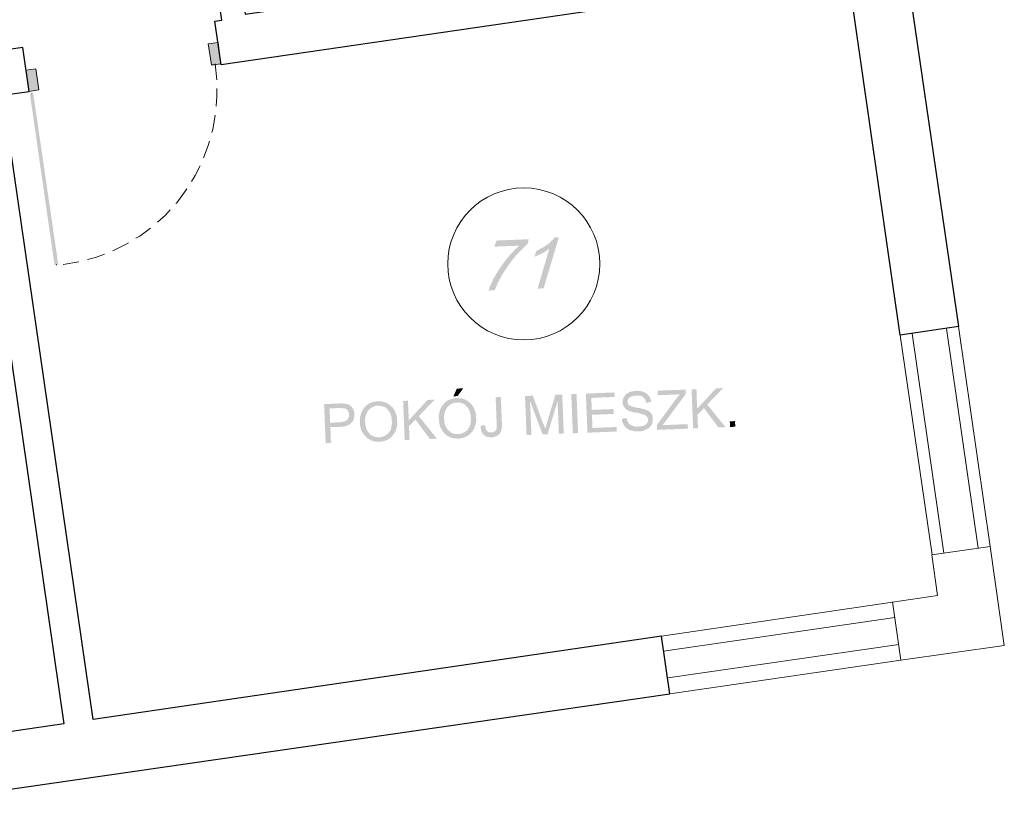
# Model space of a CAD drawing. Header units: millimetres. Extents: x -1147 to 4913, y -2332 to 921.
# Tile 6 of 119: x 206 to 760, y -1622 to -1178. Entities that reach past the tile are written whole.
import ezdxf

# ---------------------------------------------------------------- set-up
doc = ezdxf.new("R2010")
doc.units = ezdxf.units.MM
doc.header["$LTSCALE"] = 0.2
doc.layers.add('A-ściany', color=140, linetype='Continuous')
doc.layers.add('C00-00-00', color=7, linetype='Continuous')

msp = doc.modelspace()

# ---------------------------------------------------------------- hatches: boundary and pattern name
at = {"layer": 'C00-00-00'}
h = msp.add_hatch(color=256, dxfattribs=at)
h.dxf.hatch_style = 2
h.paths.add_polyline_path([(314.215, -1203.646), (317.964, -1190.997), (312.472, -1191.852)])
h = msp.add_hatch(color=256, dxfattribs=at)
h.dxf.hatch_style = 2
h.paths.add_polyline_path([(314.215, -1203.646), (319.512, -1203.007), (317.964, -1190.997)])
h = msp.add_hatch(color=256, dxfattribs=at)
h.dxf.hatch_style = 2
h.paths.add_polyline_path([(211.652, -1218.573), (215.401, -1205.924), (209.9, -1206.567)])
h = msp.add_hatch(color=256, dxfattribs=at)
h.dxf.hatch_style = 2
h.paths.add_polyline_path([(211.652, -1218.573), (217.144, -1217.718), (215.401, -1205.924)])
h = msp.add_hatch(color=256, dxfattribs=at)
h.dxf.hatch_style = 2
h.paths.add_polyline_path([(212.161, -1220.038), (214.032, -1219.75), (225.978, -1316.289)])
h = msp.add_hatch(color=256, dxfattribs=at)
h.dxf.hatch_style = 2
h.paths.add_polyline_path([(225.978, -1316.289), (214.032, -1219.75), (212.161, -1220.038)])
h = msp.add_hatch(color=256, dxfattribs=at)
h.dxf.hatch_style = 2
h.paths.add_polyline_path([(214.032, -1219.75), (225.978, -1316.289), (228.095, -1315.995)])
h = msp.add_hatch(color=256, dxfattribs=at)
h.dxf.hatch_style = 2
h.paths.add_polyline_path([(228.095, -1315.995), (225.978, -1316.289), (214.032, -1219.75)])
h = msp.add_hatch(color=256, dxfattribs=at)
h.dxf.hatch_style = 2
h.paths.add_polyline_path([(509.623, -1300.649), (507.293, -1300.743), (507.097, -1300.963), (506.51, -1301.622), (506.077, -1302.065), (505.685, -1302.502), (505.048, -1302.953), (504.665, -1303.603), (504.069, -1304.053), (503.432, -1304.5), (502.836, -1304.95), (502.199, -1305.397), (501.562, -1305.849), (500.762, -1306.303), (500.125, -1306.754), (499.316, -1306.995), (504.197, -1307.225), (497.642, -1329.517), (501.035, -1329.381)])
h = msp.add_hatch(color=256, dxfattribs=at)
h.dxf.hatch_style = 2
h.paths.add_polyline_path([(492.719, -1301.754), (474.531, -1302.486), (473.4, -1305.921), (487.378, -1305.359), (486.741, -1305.806), (486.349, -1306.247), (485.721, -1306.907), (485.125, -1307.357), (484.733, -1307.794), (484.105, -1308.454), (483.713, -1308.896), (483.085, -1309.556), (482.497, -1310.214), (482.064, -1310.657), (481.477, -1311.315), (481.053, -1311.967), (480.457, -1312.416), (480.033, -1313.068), (479.649, -1313.718), (479.062, -1314.38), (478.638, -1315.032), (478.05, -1315.69), (477.626, -1316.341), (477.243, -1316.991), (476.655, -1317.654), (476.436, -1318.297), (475.848, -1318.955), (475.465, -1319.605), (475.049, -1320.469), (474.462, -1321.127), (474.046, -1321.991), (473.663, -1322.646), (473.28, -1323.295), (472.855, -1323.947), (472.481, -1324.81), (472.302, -1325.455), (471.878, -1326.107), (471.495, -1326.757), (471.316, -1327.399), (470.892, -1328.05), (470.713, -1328.696), (470.534, -1329.338), (470.355, -1329.979), (470.176, -1330.621), (473.569, -1330.485), (473.748, -1329.843), (474.131, -1329.193), (474.31, -1328.551), (474.734, -1327.896), (474.904, -1327.041), (475.287, -1326.392), (475.711, -1325.74), (475.89, -1325.098), (476.273, -1324.448), (476.657, -1323.794), (477.072, -1322.93), (477.455, -1322.28), (477.839, -1321.63), (478.263, -1320.975), (478.646, -1320.325), (479.029, -1319.675), (479.453, -1319.023), (480.041, -1318.365), (480.456, -1317.501), (480.84, -1316.847), (481.468, -1316.187), (481.459, -1315.974), (482.047, -1315.316), (482.43, -1314.666), (483.059, -1314.006), (483.442, -1313.357), (484.07, -1312.693), (484.462, -1312.255), (485.09, -1311.591), (485.474, -1310.941), (486.102, -1310.282), (486.698, -1309.832), (487.081, -1309.182), (487.718, -1308.735), (488.102, -1308.081), (488.739, -1307.633), (489.326, -1306.975), (489.759, -1306.532), (490.355, -1306.086), (490.983, -1305.427), (491.375, -1304.985), (492.012, -1304.538)])
h = msp.add_hatch(color=256, dxfattribs=at)
h.dxf.hatch_style = 2
h.paths.add_polyline_path([(499.316, -1306.995), (498.679, -1307.447), (497.838, -1307.902), (497.029, -1308.148), (495.898, -1311.583), (496.102, -1311.574), (496.707, -1311.337), (497.548, -1310.882), (498.398, -1310.635), (498.994, -1310.185), (499.844, -1309.942), (500.44, -1309.492), (501.085, -1309.254), (501.681, -1308.808), (502.523, -1308.348), (502.955, -1307.909), (503.551, -1307.46), (504.197, -1307.225)])
h = msp.add_hatch(color=256, dxfattribs=at)
h.dxf.hatch_style = 2
h.paths.add_polyline_path([(455.849, -1385.641), (452.252, -1385.785), (450.297, -1390.101), (452.627, -1390.007)])
h = msp.add_hatch(color=256, dxfattribs=at)
h.dxf.hatch_style = 2
h.paths.add_polyline_path([(494.989, -1389.786), (490.575, -1389.964), (491.459, -1411.961), (494.197, -1411.851), (493.449, -1393.238), (493.653, -1393.23)])
h = msp.add_hatch(color=256, dxfattribs=at)
h.dxf.hatch_style = 2
h.paths.add_polyline_path([(494.989, -1389.786), (493.653, -1393.23), (500.533, -1411.596), (501.876, -1408.365), (501.868, -1408.153), (501.655, -1407.948), (501.629, -1407.315), (501.4, -1406.69), (501.17, -1406.06), (500.686, -1405.232)])
h = msp.add_hatch(color=256, dxfattribs=at)
h.dxf.hatch_style = 2
h.paths.add_polyline_path([(511.501, -1389.122), (507.7, -1389.275), (502.999, -1404.718), (503.007, -1404.93), (502.828, -1405.572), (502.65, -1406.214), (502.471, -1406.855), (502.292, -1407.501), (502.105, -1407.93), (501.876, -1408.365), (500.533, -1411.596), (503.271, -1411.486), (508.907, -1392.829)])
h = msp.add_hatch(color=256, dxfattribs=at)
h.dxf.hatch_style = 2
h.paths.add_polyline_path([(511.501, -1389.122), (508.907, -1392.829), (509.647, -1411.23), (512.385, -1411.12)])
h = msp.add_hatch(color=256, dxfattribs=at)
h.dxf.hatch_style = 2
h.paths.add_polyline_path([(520.437, -1410.796), (519.553, -1388.8), (516.593, -1388.919), (517.477, -1410.915)])
h = msp.add_hatch(color=256, dxfattribs=at)
h.dxf.hatch_style = 2
h.paths.add_polyline_path([(540.888, -1387.941), (524.825, -1388.587), (525.71, -1410.584), (542.222, -1409.92), (542.12, -1407.382), (528.55, -1407.928), (528.253, -1400.526), (540.514, -1400.033), (540.404, -1397.282), (528.142, -1397.775), (527.87, -1391.007), (540.99, -1390.479)])
h = msp.add_hatch(color=256, dxfattribs=at)
h.dxf.hatch_style = 2
h.paths.add_polyline_path([(552.928, -1387.035), (552.315, -1387.06), (551.465, -1387.307), (550.811, -1387.333), (550.411, -1387.558), (549.757, -1387.584), (549.153, -1387.822), (548.752, -1388.051), (548.32, -1388.49), (547.715, -1388.727), (547.274, -1388.957), (547.078, -1389.178), (546.687, -1389.616), (546.508, -1390.257), (546.075, -1390.7), (545.888, -1391.13), (545.709, -1391.771), (545.522, -1392.205), (545.624, -1394.743), (545.853, -1395.368), (546.075, -1395.785), (546.55, -1396.4), (546.771, -1396.813), (547.197, -1397.222), (547.614, -1397.418), (547.868, -1397.616), (548.294, -1398.025), (548.915, -1398.213), (549.373, -1398.403), (549.995, -1398.591), (550.657, -1398.777), (551.279, -1398.965), (551.941, -1399.148), (552.808, -1399.326), (553.626, -1399.293), (554.288, -1399.479), (554.91, -1399.667), (555.572, -1399.849), (556.194, -1400.037), (556.856, -1400.223), (557.273, -1400.415), (557.723, -1400.397), (558.14, -1400.593), (558.353, -1400.797), (558.779, -1401.202), (559.245, -1401.609), (559.467, -1402.022), (559.697, -1402.651), (559.756, -1404.131), (559.569, -1404.56), (559.186, -1405.214), (558.753, -1405.653), (558.361, -1406.095), (557.961, -1406.323), (557.52, -1406.55), (556.915, -1406.787), (556.466, -1406.805), (555.861, -1407.042), (554.39, -1407.102), (547.205, -1407.599), (547.631, -1408.008), (547.844, -1408.212), (548.302, -1408.403), (548.719, -1408.599), (549.145, -1409.007), (549.603, -1409.198), (550.224, -1409.386), (550.633, -1409.369), (551.295, -1409.555), (551.958, -1409.742), (552.571, -1409.717), (553.233, -1409.899), (555.767, -1409.797), (556.372, -1409.564), (557.026, -1409.538), (557.426, -1409.309), (558.072, -1409.07), (558.676, -1408.833), (559.077, -1408.608), (559.518, -1408.377), (560.122, -1408.14), (560.555, -1407.701), (560.946, -1407.26), (561.338, -1406.822), (561.762, -1406.171), (561.95, -1405.737), (562.137, -1405.308), (562.316, -1404.662), (562.495, -1404.021), (562.41, -1401.903), (562.18, -1401.278), (562.163, -1400.857), (561.933, -1400.228), (561.507, -1399.823), (561.286, -1399.411), (560.819, -1399.004), (560.394, -1398.599), (559.722, -1398.2), (559.305, -1398.004), (558.643, -1397.822), (558.226, -1397.626), (557.808, -1397.43), (557.35, -1397.235), (556.737, -1397.26), (556.32, -1397.068), (555.658, -1396.882), (555.036, -1396.694), (554.382, -1396.72), (553.515, -1396.542), (552.689, -1396.366), (551.822, -1396.188), (551.16, -1396.002), (550.743, -1395.806), (550.08, -1395.624), (549.663, -1395.428), (549.45, -1395.223), (549.246, -1395.232), (548.779, -1394.825), (548.558, -1394.412), (548.328, -1393.787), (548.302, -1393.149), (548.277, -1392.516), (548.464, -1392.086), (548.643, -1391.445), (549.076, -1391.001), (549.476, -1390.772), (549.672, -1390.556), (550.113, -1390.325), (550.718, -1390.088), (551.167, -1390.07), (551.772, -1389.833), (553.243, -1389.774), (559.815, -1389.301), (559.348, -1388.894), (558.923, -1388.489), (558.718, -1388.497), (558.252, -1388.09), (557.835, -1387.898), (557.213, -1387.71), (556.755, -1387.516), (556.133, -1387.328), (555.471, -1387.146), (554.204, -1387.197), (553.582, -1387.009)])
h = msp.add_hatch(color=256, dxfattribs=at)
h.dxf.hatch_style = 2
h.paths.add_polyline_path([(559.815, -1389.301), (553.243, -1389.774), (554.96, -1389.705), (555.581, -1389.893), (556.039, -1390.087), (556.661, -1390.275), (557.087, -1390.679), (557.553, -1391.086), (557.775, -1391.499), (558.2, -1391.908), (558.43, -1392.533), (558.447, -1392.954), (558.726, -1393.79), (561.448, -1393.259), (561.414, -1392.413), (561.184, -1391.788), (560.954, -1391.158), (560.692, -1390.747), (560.462, -1390.122), (560.241, -1389.705)])
h = msp.add_hatch(color=256, dxfattribs=at)
h.dxf.hatch_style = 2
h.paths.add_polyline_path([(580.861, -1386.334), (565.207, -1386.963), (565.309, -1389.501), (577.57, -1389.009), (577.383, -1389.442), (576.991, -1389.879), (576.6, -1390.321), (576.167, -1390.76), (575.963, -1390.768), (575.588, -1391.63), (575.351, -1391.853), (564.713, -1406.261), (564.824, -1409.012), (582.195, -1408.313), (582.093, -1405.775), (567.91, -1406.345), (569.313, -1404.594), (580.963, -1388.872)])
h = msp.add_hatch(color=256, dxfattribs=at)
h.dxf.hatch_style = 2
h.paths.add_polyline_path([(586.991, -1386.088), (584.253, -1386.198), (585.137, -1408.195), (587.876, -1408.085), (587.434, -1397.086)])
h = msp.add_hatch(color=256, dxfattribs=at)
h.dxf.hatch_style = 2
h.paths.add_polyline_path([(602.032, -1385.483), (597.986, -1385.646), (587.434, -1397.086), (587.57, -1400.47), (591.226, -1396.721), (593.071, -1394.743)])
h = msp.add_hatch(color=256, dxfattribs=at)
h.dxf.hatch_style = 2
h.paths.add_polyline_path([(385.861, -1394.173), (377.605, -1394.505), (378.489, -1416.502), (381.473, -1416.382), (381.115, -1407.497), (388.309, -1407.208), (388.914, -1406.975), (389.567, -1406.948), (390.172, -1406.711), (390.817, -1406.472), (391.218, -1406.247), (391.659, -1406.017), (392.263, -1405.78), (392.459, -1405.559), (392.892, -1405.12), (393.283, -1404.678), (381.014, -1404.963), (380.69, -1396.923), (393.361, -1396.414), (392.926, -1395.797), (392.501, -1395.392), (392.043, -1395.198), (391.625, -1395.002), (391.2, -1394.597), (390.537, -1394.411), (389.883, -1394.437), (389.262, -1394.249), (388.403, -1394.284), (387.986, -1394.088), (386.719, -1394.139)])
h = msp.add_hatch(color=256, dxfattribs=at)
h.dxf.hatch_style = 2
h.paths.add_polyline_path([(401.183, -1395.465), (400.75, -1395.904), (400.358, -1396.346), (400.162, -1396.566), (399.771, -1397.004), (399.542, -1397.439), (399.151, -1397.876), (398.963, -1398.309), (398.785, -1398.951), (398.352, -1399.39), (398.377, -1400.024), (398.19, -1400.457), (398.011, -1401.099), (397.832, -1401.744), (397.858, -1402.378), (397.679, -1403.02), (397.815, -1406.404), (398.045, -1407.029), (398.07, -1407.663), (398.3, -1408.292), (398.317, -1408.713), (398.547, -1409.338), (398.777, -1409.964), (399.244, -1410.371), (399.473, -1410.996), (399.695, -1411.413), (400.121, -1411.821), (400.587, -1412.224), (400.817, -1412.85), (401.021, -1412.841), (401.447, -1413.25), (401.914, -1413.653), (402.34, -1414.062), (403.002, -1414.244), (403.428, -1414.652), (403.845, -1414.849), (404.507, -1415.031), (404.925, -1415.227), (405.587, -1415.413), (406.209, -1415.601), (407.476, -1415.55), (408.138, -1415.732), (409.405, -1415.681), (410.01, -1415.448), (411.277, -1415.397), (411.718, -1415.167), (412.322, -1414.929), (412.968, -1414.691), (413.368, -1414.466), (413.809, -1414.235), (414.405, -1413.785), (414.805, -1413.56), (415.238, -1413.117), (408.445, -1413.178), (407.832, -1413.202), (407.169, -1413.02), (406.556, -1413.045), (405.894, -1412.858), (405.476, -1412.662), (404.814, -1412.48), (404.388, -1412.072), (403.971, -1411.875), (403.505, -1411.473), (403.079, -1411.064), (403.07, -1410.851), (402.604, -1410.448), (402.178, -1410.04), (401.957, -1409.627), (401.735, -1409.21), (401.505, -1408.585), (401.235, -1407.961), (401.013, -1407.544), (400.988, -1406.911), (400.758, -1406.286), (400.63, -1403.114), (400.809, -1402.472), (400.784, -1401.835), (400.963, -1401.193), (401.191, -1400.758), (401.37, -1400.116), (401.557, -1399.687), (401.744, -1399.254), (401.932, -1398.825), (402.364, -1398.381), (402.552, -1397.952), (402.747, -1397.731), (403.139, -1397.294), (403.58, -1397.063), (403.972, -1396.622), (404.372, -1396.397), (405.018, -1396.158), (405.418, -1395.929), (406.063, -1395.69), (406.668, -1395.457), (407.935, -1395.406)])
h = msp.add_hatch(color=256, dxfattribs=at)
h.dxf.hatch_style = 2
h.paths.add_polyline_path([(407.833, -1392.868), (407.015, -1392.901), (406.37, -1393.14), (405.757, -1393.165), (405.111, -1393.399), (404.703, -1393.416), (404.057, -1393.655), (403.453, -1393.892), (403.012, -1394.122), (402.407, -1394.355), (401.975, -1394.799), (401.574, -1395.028), (401.183, -1395.465), (407.935, -1395.406), (408.589, -1395.38), (409.21, -1395.564), (409.864, -1395.538), (410.282, -1395.734), (410.944, -1395.92), (411.361, -1396.116), (412.024, -1396.298), (412.449, -1396.707), (412.875, -1397.111), (413.342, -1397.518), (413.563, -1397.931), (413.989, -1398.34), (414.21, -1398.753), (414.472, -1399.168), (414.907, -1399.785), (414.924, -1400.206), (415.154, -1400.835), (415.383, -1401.461), (415.409, -1402.094), (415.639, -1402.723), (415.741, -1405.262), (415.562, -1405.903), (415.588, -1406.537), (415.409, -1407.179), (415.426, -1407.604), (415.247, -1408.245), (415.059, -1408.675), (414.88, -1409.316), (414.448, -1409.759), (414.261, -1410.193), (413.869, -1410.63), (413.877, -1410.843), (413.445, -1411.286), (412.84, -1411.519), (412.449, -1411.96), (412.008, -1412.191), (411.403, -1412.424), (410.962, -1412.655), (410.357, -1412.892), (409.712, -1413.127), (408.445, -1413.178), (415.238, -1413.117), (415.63, -1412.68), (416.021, -1412.238), (416.454, -1411.799), (416.846, -1411.358), (417.033, -1410.929), (417.466, -1410.486), (417.645, -1409.844), (417.832, -1409.411), (418.011, -1408.769), (418.198, -1408.34), (418.418, -1407.692), (418.597, -1407.05), (418.571, -1406.417), (418.75, -1405.775), (418.673, -1403.871), (418.597, -1401.966), (418.367, -1401.341), (418.342, -1400.707), (418.112, -1400.078), (417.849, -1399.667), (417.62, -1399.041), (417.39, -1398.412), (417.168, -1397.999), (416.947, -1397.586), (416.472, -1396.967), (416.251, -1396.554), (415.825, -1396.145), (415.358, -1395.743), (414.932, -1395.334), (414.507, -1394.929), (414.04, -1394.526), (413.419, -1394.339), (412.993, -1393.93), (412.535, -1393.74), (411.913, -1393.552), (411.455, -1393.357), (410.833, -1393.169), (410.171, -1392.987), (409.108, -1393.03), (408.487, -1392.842)])
h = msp.add_hatch(color=256, dxfattribs=at)
h.dxf.hatch_style = 2
h.paths.add_polyline_path([(424.771, -1392.609), (422.032, -1392.719), (422.917, -1414.716), (425.655, -1414.606), (425.213, -1403.608)])
h = msp.add_hatch(color=256, dxfattribs=at)
h.dxf.hatch_style = 2
h.paths.add_polyline_path([(439.812, -1392.004), (435.765, -1392.167), (425.213, -1403.608), (425.349, -1406.992), (429.006, -1403.242), (430.85, -1401.265)])
h = msp.add_hatch(color=256, dxfattribs=at)
h.dxf.hatch_style = 2
h.paths.add_polyline_path([(445.569, -1393.681), (445.178, -1394.118), (444.786, -1394.559), (444.59, -1394.78), (444.158, -1395.219), (443.97, -1395.653), (443.578, -1396.09), (443.391, -1396.523), (443.171, -1397.167), (442.78, -1397.604), (442.805, -1398.238), (442.618, -1398.671), (442.439, -1399.313), (442.219, -1399.96), (442.245, -1400.594), (442.066, -1401.235), (442.202, -1404.619), (442.432, -1405.245), (442.457, -1405.878), (442.728, -1406.506), (442.745, -1406.927), (442.975, -1407.552), (443.205, -1408.178), (443.631, -1408.586), (443.901, -1409.21), (444.123, -1409.627), (444.548, -1410.035), (444.974, -1410.44), (445.245, -1411.064), (445.449, -1411.055), (445.875, -1411.464), (446.301, -1411.869), (446.767, -1412.276), (447.389, -1412.459), (447.855, -1412.866), (448.273, -1413.062), (448.935, -1413.245), (449.352, -1413.441), (449.974, -1413.629), (450.636, -1413.815), (451.903, -1413.764), (452.525, -1413.948), (453.833, -1413.895), (454.438, -1413.662), (455.705, -1413.611), (456.105, -1413.382), (456.75, -1413.143), (457.355, -1412.906), (457.796, -1412.68), (458.196, -1412.451), (458.833, -1411.999), (459.233, -1411.774), (459.625, -1411.333), (452.872, -1411.392), (452.219, -1411.418), (451.597, -1411.234), (450.943, -1411.26), (450.321, -1411.072), (449.863, -1410.878), (449.242, -1410.694), (448.816, -1410.286), (448.358, -1410.091), (447.932, -1409.687), (447.466, -1409.28), (447.457, -1409.067), (447.031, -1408.662), (446.606, -1408.254), (446.384, -1407.841), (446.122, -1407.426), (445.892, -1406.801), (445.662, -1406.175), (445.441, -1405.758), (445.415, -1405.125), (445.186, -1404.5), (445.058, -1401.328), (445.237, -1400.686), (445.211, -1400.049), (445.39, -1399.407), (445.578, -1398.974), (445.756, -1398.332), (445.985, -1397.901), (446.172, -1397.468), (446.359, -1397.038), (446.751, -1396.597), (446.939, -1396.168), (447.175, -1395.945), (447.567, -1395.508), (447.967, -1395.279), (448.4, -1394.836), (448.8, -1394.611), (449.445, -1394.372), (449.846, -1394.143), (450.45, -1393.906), (451.096, -1393.671), (452.363, -1393.62)])
h = msp.add_hatch(color=256, dxfattribs=at)
h.dxf.hatch_style = 2
h.paths.add_polyline_path([(452.261, -1391.082), (451.402, -1391.117), (450.798, -1391.354), (450.144, -1391.38), (449.539, -1391.613), (449.09, -1391.631), (448.485, -1391.869), (447.84, -1392.107), (447.439, -1392.336), (446.794, -1392.571), (446.402, -1393.013), (446.002, -1393.242), (445.569, -1393.681), (452.363, -1393.62), (453.017, -1393.594), (453.638, -1393.778), (454.292, -1393.752), (454.709, -1393.948), (455.331, -1394.136), (455.789, -1394.33), (456.411, -1394.514), (456.877, -1394.921), (457.303, -1395.325), (457.729, -1395.734), (457.991, -1396.145), (458.417, -1396.554), (458.638, -1396.967), (458.859, -1397.383), (459.334, -1397.999), (459.351, -1398.42), (459.581, -1399.049), (459.811, -1399.675), (459.837, -1400.308), (460.067, -1400.937), (460.169, -1403.476), (459.99, -1404.117), (460.015, -1404.751), (459.836, -1405.393), (459.853, -1405.818), (459.675, -1406.459), (459.446, -1406.89), (459.267, -1407.532), (458.876, -1407.973), (458.688, -1408.407), (458.256, -1408.846), (458.264, -1409.058), (457.873, -1409.5), (457.227, -1409.734), (456.836, -1410.176), (456.435, -1410.405), (455.79, -1410.64), (455.39, -1410.869), (454.744, -1411.107), (454.14, -1411.341), (452.872, -1411.392), (459.625, -1411.333), (460.058, -1410.894), (460.449, -1410.452), (460.841, -1410.015), (461.273, -1409.572), (461.461, -1409.143), (461.853, -1408.701), (462.072, -1408.058), (462.26, -1407.624), (462.438, -1406.983), (462.626, -1406.554), (462.805, -1405.908), (462.984, -1405.266), (462.958, -1404.632), (463.178, -1403.989), (463.101, -1402.084), (463.025, -1400.18), (462.754, -1399.556), (462.729, -1398.923), (462.499, -1398.293), (462.277, -1397.881), (462.047, -1397.255), (461.817, -1396.626), (461.596, -1396.213), (461.334, -1395.802), (460.9, -1395.181), (460.678, -1394.768), (460.212, -1394.361), (459.786, -1393.956), (459.36, -1393.548), (458.894, -1393.145), (458.468, -1392.74), (457.846, -1392.553), (457.38, -1392.146), (456.963, -1391.953), (456.3, -1391.767), (455.883, -1391.571), (455.22, -1391.385), (454.599, -1391.201), (453.536, -1391.244), (452.915, -1391.056)])
h = msp.add_hatch(color=256, dxfattribs=at)
h.dxf.hatch_style = 2
h.paths.add_polyline_path([(477.005, -1390.509), (474.062, -1390.627), (474.743, -1407.548), (474.555, -1407.978), (474.581, -1408.615), (474.157, -1409.267), (473.765, -1409.708), (473.365, -1409.933), (472.932, -1410.376), (471.665, -1410.427), (476.783, -1410.43), (476.97, -1410.001), (477.149, -1409.359), (477.336, -1408.926), (477.515, -1408.284), (477.49, -1407.651), (477.668, -1407.005), (477.609, -1405.525)])
h = msp.add_hatch(color=256, dxfattribs=at)
h.dxf.hatch_style = 2
h.paths.add_polyline_path([(593.071, -1394.743), (591.226, -1396.721), (599.32, -1407.625), (603.325, -1407.464)])
h = msp.add_hatch(color=256, dxfattribs=at)
h.dxf.hatch_style = 2
h.paths.add_polyline_path([(393.361, -1396.414), (386.167, -1396.703), (386.821, -1396.677), (387.688, -1396.855), (388.71, -1396.814), (389.168, -1397.008), (389.577, -1396.992), (389.994, -1397.184), (390.46, -1397.591), (390.886, -1397.995), (390.895, -1398.208), (391.116, -1398.625), (391.387, -1399.248), (391.617, -1399.874), (391.676, -1401.353), (391.489, -1401.787), (391.26, -1402.217), (391.073, -1402.651), (390.886, -1403.08), (390.494, -1403.521), (390.257, -1403.744), (389.653, -1403.977), (389.253, -1404.206), (388.607, -1404.445), (387.34, -1404.496), (386.736, -1404.733), (381.014, -1404.963), (393.283, -1404.678), (393.675, -1404.241), (393.863, -1403.808), (394.287, -1403.156), (394.474, -1402.727), (394.448, -1402.089), (394.627, -1401.448), (394.525, -1398.909), (394.304, -1398.497), (394.278, -1397.859), (394.049, -1397.234), (393.582, -1396.831)])
h = msp.add_hatch(color=256, dxfattribs=at)
h.dxf.hatch_style = 2
h.paths.add_polyline_path([(430.85, -1401.265), (429.006, -1403.242), (437.099, -1414.146), (441.105, -1413.985)])
h = msp.add_hatch(color=256, dxfattribs=at)
h.dxf.hatch_style = 2
h.paths.add_polyline_path([(468.144, -1406.332), (465.577, -1406.644), (465.637, -1408.127), (465.907, -1408.751), (465.933, -1409.385), (466.154, -1409.801), (466.384, -1410.427), (466.605, -1410.839), (466.827, -1411.256), (467.293, -1411.659), (467.719, -1412.068), (468.145, -1412.472), (468.603, -1412.667), (469.225, -1412.855), (469.887, -1413.041), (470.296, -1413.025), (471.163, -1413.198), (472.634, -1413.139), (473.279, -1412.905), (473.884, -1412.667), (474.538, -1412.641), (474.93, -1412.2), (475.33, -1411.975), (475.771, -1411.744), (476.163, -1411.303), (476.359, -1411.086), (476.554, -1410.865), (476.783, -1410.43), (471.665, -1410.427), (470.643, -1410.468), (469.981, -1410.282), (469.555, -1409.878), (469.089, -1409.471), (468.876, -1409.266), (468.654, -1408.853), (468.424, -1408.224), (468.399, -1407.591), (468.169, -1406.965)])
h = msp.add_hatch(color=256, dxfattribs=at)
h.dxf.hatch_style = 2
h.paths.add_polyline_path([(547.81, -1402.282), (545.088, -1402.813), (545.139, -1404.08), (545.369, -1404.709), (545.631, -1405.12), (545.861, -1405.75), (546.083, -1406.162), (546.517, -1406.784), (546.738, -1407.196), (547.205, -1407.599), (554.39, -1407.102), (552.673, -1407.171), (552.052, -1406.983), (551.389, -1406.796), (550.972, -1406.604), (550.514, -1406.41), (549.892, -1406.222), (549.679, -1406.018), (549.213, -1405.615), (548.787, -1405.206), (548.566, -1404.793), (548.131, -1404.172), (548.115, -1403.751), (547.844, -1403.128)])
h = msp.add_hatch(color=256, dxfattribs=at)
h.dxf.hatch_style = 2
h.paths.add_polyline_path([(608.843, -1407.242), (608.716, -1404.07), (605.754, -1404.189), (605.881, -1407.361)])

# ---------------------------------------------------------------- linework, layer by layer
at = {"layer": 'A-ściany'}
msp.add_lwpolyline([(328.271, -1136.774), (333.21, -1175.131), (668.74, -1127.328), (664.88, -1099.518), (660.212, -1067.93), (692.651, -1063.236), (697.114, -1094.833), (734.306, -1350.931), (701.663, -1355.633), (672.269, -1151.97), (319.742, -1203.637), (316.213, -1178.995), (319.997, -1178.417), (314.188, -1138.826), (328.271, -1136.774), (314.188, -1138.826)], dxfattribs=at)
msp.add_lwpolyline([(247.678, -1571.954), (196.916, -1220.651), (211.652, -1218.573), (208.123, -1193.931), (193.387, -1196.005), (191.958, -1186.954), (175.555, -1189.308), (231.275, -1574.309), (122.41, -1590.336), (127.037, -1621.926), (572.06, -1557.432), (567.358, -1524.997)], close=True, dxfattribs=at)
at = {"layer": 'C00-00-00', "lineweight": 0}
for points in [[(315.728, -1203.585), (319.512, -1203.007), (317.964, -1190.997), (312.472, -1191.852), (314.215, -1203.646)], [(217.144, -1217.718), (211.652, -1218.573), (209.9, -1206.567), (215.401, -1205.924)], [(697.309, -1506.002), (722.58, -1502.231), (719.324, -1479.273), (752.171, -1474.562), (760.147, -1530.38), (702.02, -1538.649), (697.301, -1505.793)]]:
    msp.add_lwpolyline(points, close=True, dxfattribs=at)
for points in [[(316.324, -1203.136), (317.335, -1211.995)], [(317.326, -1216.867), (317.268, -1221.528), (316.867, -1226.841)], [(213.224, -1219.996), (213.215, -1219.783)], [(316.417, -1231.944), (315.065, -1240.047), (314.479, -1241.765)], [(313.194, -1246.48), (312.438, -1249.052), (309.767, -1255.939)], [(307.821, -1260.463), (305.09, -1265.87), (303.101, -1269.34)], [(300.32, -1273.476), (300.092, -1273.911), (294.699, -1281.329), (294.258, -1281.559)], [(291.051, -1285.287), (288.383, -1288.149), (283.917, -1292.144)], [(279.998, -1295.478), (274.038, -1299.951), (271.75, -1301.103)], [(267.643, -1303.81), (265.96, -1304.726), (258.69, -1308.195)], [(254.098, -1310.074), (249.098, -1311.97), (244.481, -1313.216)], [(227.041, -1316.246), (227.032, -1316.038)], [(239.66, -1314.47), (230.834, -1315.885)], [(734.306, -1350.931), (752.171, -1474.562)], [(701.663, -1355.633), (719.528, -1479.264)], [(708.381, -1354.729), (726.083, -1478.366)], [(727.555, -1352.05), (745.453, -1475.471)], [(697.309, -1506.002), (567.358, -1524.997)], [(568.556, -1533.419), (698.516, -1514.64)], [(570.885, -1548.579), (700.804, -1529.798)], [(572.06, -1557.432), (702.02, -1538.649)]]:
    msp.add_lwpolyline(points, dxfattribs=at)
msp.add_circle((489.9, -1315.635), 42.762, dxfattribs=at)

doc.saveas('drawing.dxf')
